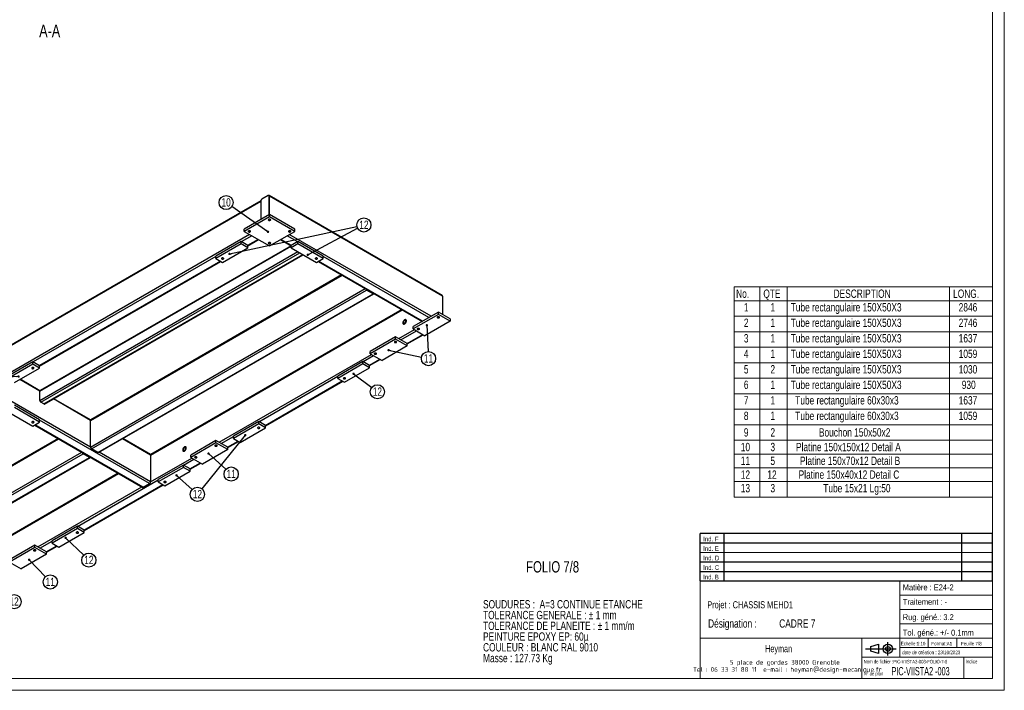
# Model space of a CAD drawing. Header units: millimetres. Extents: x 0 to 841, y 0 to 594.
# Tile 4 of 8: x 427 to 841, y 0 to 282. Entities that reach past the tile are written whole.
import ezdxf

# ---------------------------------------------------------------- set-up
doc = ezdxf.new("R2010")
doc.units = ezdxf.units.MM
doc.layers.add('NOTES', color=6, linetype='Continuous')
doc.layers.add('TRAIT-FORT', color=4, linetype='Continuous', lineweight=25)
doc.styles.add('SLDTEXTSTYLE0', font='TXT', dxfattribs={"width": 0.75})
doc.styles.add('SLDTEXTSTYLE1', font='TXT', dxfattribs={"width": 0.632449})
doc.styles.add('SLDTEXTSTYLE2', font='TXT', dxfattribs={"width": 0.707278})
doc.styles.add('SLDTEXTSTYLE3', font='TXT', dxfattribs={"width": 0.7})
doc.styles.add('SLDTEXTSTYLE4', font='ISOCP3', dxfattribs={"width": 0.96})
doc.styles.add('SLDTEXTSTYLE5', font='TXT', dxfattribs={"width": 0.605})
doc.dimstyles.new('SLDDIMSTYLE2', dxfattribs={"dimtxt": 0.18, "dimasz": 1, "dimexe": 0, "dimexo": 0.0625, "dimgap": 0, "dimtad": 0, "dimtih": 1, "dimtoh": 1, "dimdec": 0, "dimrnd": 1e-09, "dimzin": 0, "dimdsep": 46, "dimtxsty": 'Standard', "dimblk1": 'DOT', "dimblk2": 'DOT', "dimsah": 1, "dimcen": 0.09, "dimadec": 0, "dimazin": 0, "dimtfac": 1, "dimtdec": 0, "dimtofl": 0, "dimtmove": 0, "dimatfit": 3, "dimldrblk": 'DOT', "dimfxl": 1, "dimfrac": 2, "dimtolj": 1, "dimtzin": 0, "dimarcsym": 0})

# ---------------------------------------------------------------- blocks, each defined once
blk = doc.blocks.new('TAB MODIFS')
for p, q in [((123, 20), (0, 20)), ((0, 0), (0, 20)), ((10, 20), (10, 0)), ((110, 20), (110, 0)), ((123, 0), (123, 20)), ((0, 16), (123, 16)), ((0, 8), (123, 8)), ((0, 4), (123, 4)), ((0, 0), (123, 0))]:
    blk.add_line(p, q)
at = {"color": 7, "linetype": 'Continuous', "lineweight": 18}
blk.add_line((0, 12), (123, 12), dxfattribs=at)
at = {"color": 7}
for tag in ['AUTOATTR0', 'AUTOATTR1', 'AUTOATTR2', 'AUTOATTR3', 'AUTOATTR4', 'AUTOATTR5', 'AUTOATTR6', 'AUTOATTR7', 'AUTOATTR8', 'AUTOATTR9']:
    blk.add_attdef(tag, (0, 0), '', height=1, dxfattribs=at)
at = {"layer": 'NOTES', "color": 211, "char_height": 2, "attachment_point": 1, "style": 'SLDTEXTSTYLE0'}
for s, insert in [('Ind. F', (1.36, 18.66)), ('Ind. E', (1.36, 14.66)), ('Ind. D', (1.36, 10.66)), ('Ind. C', (1.36, 6.66)), ('Ind. B', (1.36, 2.66))]:
    blk.add_mtext(s, dxfattribs=dict(at, insert=insert))
blk = doc.blocks.new('Bloc2')
for p, q in [((2.32, 3.8), (5.55, 4.8)), ((5.55, 4.8), (5.55, 0.8)), ((9.48, 0), (9.48, 5.6)), ((0, 2.8), (12.98, 2.8)), ((2.32, 1.8), (2.32, 3.8)), ((5.55, 0.8), (2.32, 1.8))]:
    blk.add_line(p, q)
for radius in [2, 1]:
    blk.add_circle((9.48, 2.8), radius)
blk = doc.blocks.new('SW_NOTE_0')
at = {"layer": 'NOTES', "color": 0, "char_height": 3.5, "attachment_point": 1, "style": 'SLDTEXTSTYLE0'}
for s, insert in [('SOUDURES :  A=3 CONTINUE ETANCHE', (0, 4.51)), ('TOLERANCE GENERALE : ± 1 mm', (0, -0.01)), ('TOLERANCE DE PLANEITE : ± 1 mm/m', (0, -4.54)), ('PEINTURE EPOXY EP: 60µ', (0, -9.07)), ('COULEUR : BLANC RAL 9010', (0, -13.59)), ('Masse : 127.73 Kg', (0, -18.12))]:
    blk.add_mtext(s, dxfattribs=dict(at, insert=insert))
blk = doc.blocks.new('SW_NOTE_2')
at = {"layer": 'NOTES', "color": 0, "char_height": 3.5, "attachment_point": 1, "style": 'SLDTEXTSTYLE0'}
for s, insert in [('Désignation :', (0, 4.51)), ('CADRE 7', (29.93, 4.51))]:
    blk.add_mtext(s, dxfattribs=dict(at, insert=insert))
blk = doc.blocks.new('SW_NOTE_3')
at = {"layer": 'NOTES', "color": 0, "char_height": 2, "attachment_point": 2, "style": 'SLDTEXTSTYLE4'}
for s, insert in [('5 place de gordes 38000 Grenoble', (20.84, 2.58)), ('Tel : 06 33 31 88 11  e-mail : heyman@design-mecanique.fr', (21.9, -0.42))]:
    blk.add_mtext(s, dxfattribs=dict(at, insert=insert))
blk = doc.blocks.new('SW_TABLEANNOTATION_0')
at = {"color": 0, "linetype": 'Continuous', "lineweight": 18}
for p, q in [((0, 0), (0, -88.43)), ((108.68, 0), (0, 0)), ((10.8, 0), (10.8, -5.79)), ((22.36, 0), (22.36, -5.79)), ((90.65, 0), (90.65, -5.79)), ((108.68, -88.43), (108.68, 0)), ((0, -5.79), (108.68, -5.79)), ((10.8, -5.79), (10.8, -88.43)), ((22.36, -5.79), (22.36, -88.43)), ((90.65, -5.79), (90.65, -88.43)), ((0, -12.32), (108.68, -12.32)), ((0, -18.85), (108.68, -18.85)), ((0, -25.37), (108.68, -25.37)), ((0, -31.9), (108.68, -31.9)), ((0, -38.42), (108.68, -38.42)), ((0, -44.95), (108.68, -44.95)), ((0, -51.47), (108.68, -51.47)), ((0, -58), (108.68, -58)), ((0, -64.53), (108.68, -64.53)), ((0, -70.32), (108.68, -70.32)), ((0, -76.11), (108.68, -76.11)), ((0, -81.91), (108.68, -81.91)), ((0, -88.43), (108.68, -88.43))]:
    blk.add_line(p, q, dxfattribs=at)
at = {"color": 0, "linetype": 'Continuous', "lineweight": 18, "char_height": 3.5, "attachment_point": 1, "style": 'SLDTEXTSTYLE0'}
for s, insert in [('No.', (0.85, -1.09)), ('QTE', (12.3, -1.09)), ('DESCRIPTION', (41.86, -1.09)), ('LONG.', (92.15, -1.09)), ('1', (4.11, -6.81)), ('1', (15.29, -6.81)), ('Tube rectangulaire 150X50X3', (23.82, -6.81)), ('2846', (94.49, -6.81)), ('2', (4.11, -13.33)), ('1', (15.29, -13.33)), ('Tube rectangulaire 150X50X3', (23.82, -13.33)), ('2746', (94.49, -13.33)), ('3', (4.11, -19.86)), ('1', (15.29, -19.86)), ('Tube rectangulaire 150X50X3', (23.82, -19.86)), ('1637', (94.49, -19.86)), ('4', (4.11, -26.38)), ('1', (15.29, -26.38)), ('Tube rectangulaire 150X50X3', (23.82, -26.38)), ('1059', (94.49, -26.38)), ('5', (4.11, -32.91)), ('2', (15.29, -32.91)), ('Tube rectangulaire 150X50X3', (23.82, -32.91)), ('1030', (94.49, -32.91)), ('6', (4.11, -39.44)), ('1', (15.29, -39.44)), ('Tube rectangulaire 150X50X3', (23.82, -39.44)), ('930', (95.79, -39.44)), ('7', (4.11, -45.96)), ('1', (15.29, -45.96)), ('Tube rectangulaire 60x30x3', (25.71, -45.96)), ('1637', (94.49, -45.96)), ('8', (4.11, -52.49)), ('1', (15.29, -52.49)), ('Tube rectangulaire 60x30x3', (25.71, -52.49)), ('1059', (94.49, -52.49)), ('9', (4.11, -59.45)), ('2', (15.29, -59.45)), ('Bouchon 150x50x2', (35.69, -59.45)), ('10', (2.81, -65.61)), ('3', (15.29, -65.61)), ('Platine 150x150x12 Detail A', (26.05, -65.61)), ('11', (2.81, -71.4)), ('5', (15.29, -71.4)), ('Platine 150x70x12 Detail B', (27.73, -71.4)), ('12', (2.81, -77.2)), ('12', (13.99, -77.2)), ('Platine 150x40x12 Detail C', (27.17, -77.2)), ('Tube 15x21 Lg:50', (37.52, -82.92)), ('13', (2.81, -82.92)), ('3', (15.29, -82.92))]:
    blk.add_mtext(s, dxfattribs=dict(at, insert=insert))
blk = doc.blocks.new('SW_NOTE_16')
at = {"layer": 'NOTES', "color": 0}
blk.add_circle((2.92, -0.62), 2.98, dxfattribs=at)
at = {"layer": 'NOTES', "color": 0, "insert": (2.93, 1.2), "char_height": 3.5, "attachment_point": 2, "style": 'SLDTEXTSTYLE0'}
blk.add_mtext('11', dxfattribs=at)
blk = doc.blocks.new('_Dot')
at = {"color": 0, "linetype": 'ByBlock', "lineweight": -2}
blk.add_line((-0.5, 0), (-1, 0), dxfattribs=at)
at = {"color": 0, "linetype": 'ByBlock', "const_width": 0.5}
blk.add_lwpolyline([(-0.25, 0, 1), (0.25, 0, 1)], format="xyb", close=True, dxfattribs=at)
blk = doc.blocks.new('SW_NOTE_17')
at = {"layer": 'NOTES', "color": 0}
blk.add_circle((2.38, -1.8), 2.98, dxfattribs=at)
at = {"layer": 'NOTES', "color": 0, "insert": (2.39, 0.02), "char_height": 3.5, "attachment_point": 2, "style": 'SLDTEXTSTYLE0'}
blk.add_mtext('12', dxfattribs=at)
blk = doc.blocks.new('SW_NOTE_18')
at = {"layer": 'NOTES', "color": 0}
blk.add_circle((2.21, -2), 2.98, dxfattribs=at)
at = {"layer": 'NOTES', "color": 0, "insert": (2.22, -0.18), "char_height": 3.5, "attachment_point": 2, "style": 'SLDTEXTSTYLE0'}
blk.add_mtext('11', dxfattribs=at)
blk = doc.blocks.new('SW_NOTE_19')
at = {"layer": 'NOTES', "color": 0}
blk.add_circle((2.2, -2.01), 2.98, dxfattribs=at)
at = {"layer": 'NOTES', "color": 0, "insert": (2.21, -0.19), "char_height": 3.5, "attachment_point": 2, "style": 'SLDTEXTSTYLE0'}
blk.add_mtext('12', dxfattribs=at)
blk = doc.blocks.new('SW_NOTE_20')
at = {"layer": 'NOTES', "color": 0}
blk.add_circle((2.05, -2.16), 2.98, dxfattribs=at)
at = {"layer": 'NOTES', "color": 0, "insert": (2.06, -0.34), "char_height": 3.5, "attachment_point": 2, "style": 'SLDTEXTSTYLE0'}
blk.add_mtext('11', dxfattribs=at)
blk = doc.blocks.new('SW_NOTE_21')
at = {"layer": 'NOTES', "color": 0}
blk.add_circle((2.15, -2.06), 2.98, dxfattribs=at)
at = {"layer": 'NOTES', "color": 0, "insert": (2.16, -0.24), "char_height": 3.5, "attachment_point": 2, "style": 'SLDTEXTSTYLE0'}
blk.add_mtext('12', dxfattribs=at)
blk = doc.blocks.new('SW_NOTE_23')
at = {"layer": 'NOTES', "color": 0}
blk.add_circle((2.07, -2.15), 2.98, dxfattribs=at)
at = {"layer": 'NOTES', "color": 0, "insert": (2.08, -0.33), "char_height": 3.5, "attachment_point": 2, "style": 'SLDTEXTSTYLE0'}
blk.add_mtext('12', dxfattribs=at)
blk = doc.blocks.new('SW_NOTE_28')
at = {"layer": 'NOTES', "color": 0}
blk.add_circle((-2.44, 1.71), 2.98, dxfattribs=at)
at = {"layer": 'NOTES', "color": 0, "insert": (-2.43, 3.53), "char_height": 3.5, "attachment_point": 2, "style": 'SLDTEXTSTYLE0'}
blk.add_mtext('10', dxfattribs=at)
blk = doc.blocks.new('SW_NOTE_29')
at = {"layer": 'NOTES', "color": 0}
blk.add_circle((2.63, 1.4), 2.98, dxfattribs=at)
at = {"layer": 'NOTES', "color": 0, "insert": (2.64, 3.22), "char_height": 3.5, "attachment_point": 2, "style": 'SLDTEXTSTYLE0'}
blk.add_mtext('12', dxfattribs=at)

msp = doc.modelspace()

# ---------------------------------------------------------------- linework, layer by layer
at = {"lineweight": 18}
for p, q in [((841, 594), (841, 0)), ((836, 589), (836, 5)), ((713, 46), (713, 5)), ((836, 46), (713, 46)), ((797, 46), (797, 14)), ((836, 46), (836, 5)), ((797, 40), (836, 40)), ((797, 34), (836, 34)), ((797, 28), (836, 28)), ((713, 22), (836, 22)), ((781, 22), (781, 5)), ((809, 22), (809, 18)), ((821, 22), (821, 18)), ((797, 18), (836, 18)), ((781, 14), (836, 14)), ((824, 14), (824, 5)), ((836, 5), (5, 5)), ((713, 5), (836, 5)), ((841, 0), (0, 0))]:
    msp.add_line(p, q, dxfattribs=at)
at = {"lineweight": 18, "flags": 128}
for points in [[(532.2, 197.75), (532.04, 197.69), (531.85, 197.66), (531.65, 197.69), (531.49, 197.75), (531.38, 197.84), (531.35, 197.95), (531.38, 198.06), (531.49, 198.16), (531.65, 198.22), (531.85, 198.24), (532.04, 198.22), (532.2, 198.16), (532.31, 198.06), (532.35, 197.95), (532.31, 197.84), (532.2, 197.75)], [(523.71, 192.85), (523.55, 192.79), (523.36, 192.76), (523.17, 192.79), (523.01, 192.85), (522.9, 192.94), (522.86, 193.05), (522.9, 193.16), (523.01, 193.26), (523.17, 193.32), (523.36, 193.34), (523.55, 193.32), (523.71, 193.26), (523.82, 193.16), (523.86, 193.05), (523.82, 192.94), (523.71, 192.85)], [(540.68, 192.85), (540.52, 192.79), (540.33, 192.76), (540.14, 192.79), (539.98, 192.85), (539.87, 192.94), (539.83, 193.05), (539.87, 193.16), (539.98, 193.26), (540.14, 193.32), (540.33, 193.34), (540.52, 193.32), (540.68, 193.26), (540.79, 193.16), (540.83, 193.05), (540.79, 192.94), (540.68, 192.85)], [(532.2, 187.95), (532.04, 187.89), (531.85, 187.87), (531.65, 187.89), (531.49, 187.95), (531.38, 188.04), (531.35, 188.15), (531.38, 188.27), (531.49, 188.36), (531.65, 188.42), (531.85, 188.44), (532.04, 188.42), (532.2, 188.36), (532.31, 188.27), (532.35, 188.15), (532.31, 188.04), (532.2, 187.95)], [(512.47, 181.46), (512.31, 181.4), (512.12, 181.38), (511.93, 181.4), (511.76, 181.46), (511.66, 181.55), (511.62, 181.66), (511.66, 181.77), (511.76, 181.87), (511.93, 181.93), (512.12, 181.95), (512.31, 181.93), (512.47, 181.87), (512.58, 181.77), (512.62, 181.66), (512.58, 181.55), (512.47, 181.46)], [(551.93, 181.46), (551.77, 181.4), (551.57, 181.38), (551.38, 181.4), (551.22, 181.46), (551.11, 181.55), (551.07, 181.66), (551.11, 181.77), (551.22, 181.87), (551.38, 181.93), (551.57, 181.95), (551.77, 181.93), (551.93, 181.87), (552.04, 181.77), (552.07, 181.66), (552.04, 181.55), (551.93, 181.46)], [(603.26, 156.72), (603.1, 156.66), (602.91, 156.64), (602.72, 156.66), (602.56, 156.72), (602.45, 156.82), (602.41, 156.93), (602.45, 157.04), (602.56, 157.13), (602.72, 157.19), (602.91, 157.22), (603.1, 157.19), (603.26, 157.13), (603.37, 157.04), (603.41, 156.93), (603.37, 156.82), (603.26, 156.72)], [(594.78, 151.82), (594.62, 151.76), (594.42, 151.74), (594.23, 151.76), (594.07, 151.82), (593.96, 151.92), (593.92, 152.03), (593.96, 152.14), (594.07, 152.23), (594.23, 152.3), (594.42, 152.32), (594.62, 152.3), (594.78, 152.23), (594.89, 152.14), (594.92, 152.03), (594.89, 151.92), (594.78, 151.82)], [(585.23, 146.31), (585.07, 146.25), (584.88, 146.23), (584.69, 146.25), (584.53, 146.31), (584.42, 146.41), (584.38, 146.52), (584.42, 146.63), (584.53, 146.72), (584.69, 146.78), (584.88, 146.81), (585.07, 146.78), (585.23, 146.72), (585.34, 146.63), (585.38, 146.52), (585.34, 146.41), (585.23, 146.31)], [(576.75, 141.42), (576.59, 141.35), (576.39, 141.33), (576.2, 141.35), (576.04, 141.42), (575.93, 141.51), (575.89, 141.62), (575.93, 141.73), (576.04, 141.82), (576.2, 141.89), (576.39, 141.91), (576.59, 141.89), (576.75, 141.82), (576.86, 141.73), (576.89, 141.62), (576.86, 141.51), (576.75, 141.42)], [(432.64, 135.37), (432.48, 135.31), (432.29, 135.29), (432.09, 135.31), (431.93, 135.37), (431.82, 135.47), (431.79, 135.58), (431.82, 135.69), (431.93, 135.78), (432.09, 135.84), (432.29, 135.87), (432.48, 135.84), (432.64, 135.78), (432.75, 135.69), (432.79, 135.58), (432.75, 135.47), (432.64, 135.37)], [(563.74, 131.05), (563.57, 130.98), (563.38, 130.96), (563.19, 130.98), (563.03, 131.05), (562.92, 131.14), (562.88, 131.25), (562.92, 131.36), (563.03, 131.46), (563.19, 131.52), (563.38, 131.54), (563.57, 131.52), (563.74, 131.46), (563.84, 131.36), (563.88, 131.25), (563.84, 131.14), (563.74, 131.05)], [(432.64, 112.6), (432.48, 112.53), (432.29, 112.51), (432.09, 112.53), (431.93, 112.6), (431.82, 112.69), (431.79, 112.8), (431.82, 112.91), (431.93, 113), (432.09, 113.07), (432.29, 113.09), (432.48, 113.07), (432.64, 113), (432.75, 112.91), (432.79, 112.8), (432.75, 112.69), (432.64, 112.6)], [(527.66, 110.22), (527.5, 110.16), (527.31, 110.14), (527.11, 110.16), (526.95, 110.22), (526.84, 110.31), (526.81, 110.42), (526.84, 110.53), (526.95, 110.63), (527.11, 110.69), (527.31, 110.71), (527.5, 110.69), (527.66, 110.63), (527.77, 110.53), (527.81, 110.42), (527.77, 110.31), (527.66, 110.22)], [(509.7, 102.71), (509.54, 102.65), (509.34, 102.62), (509.15, 102.65), (508.99, 102.71), (508.88, 102.8), (508.84, 102.91), (508.88, 103.02), (508.99, 103.12), (509.15, 103.18), (509.34, 103.2), (509.54, 103.18), (509.7, 103.12), (509.81, 103.02), (509.84, 102.91), (509.81, 102.8), (509.7, 102.71)], [(501.21, 97.81), (501.05, 97.75), (500.86, 97.73), (500.67, 97.75), (500.51, 97.81), (500.4, 97.9), (500.36, 98.01), (500.4, 98.13), (500.51, 98.22), (500.67, 98.28), (500.86, 98.3), (501.05, 98.28), (501.21, 98.22), (501.32, 98.13), (501.36, 98.01), (501.32, 97.9), (501.21, 97.81)], [(488.2, 87.44), (488.04, 87.38), (487.85, 87.36), (487.66, 87.38), (487.5, 87.44), (487.39, 87.54), (487.35, 87.65), (487.39, 87.76), (487.5, 87.85), (487.66, 87.91), (487.85, 87.94), (488.04, 87.91), (488.2, 87.85), (488.31, 87.76), (488.35, 87.65), (488.31, 87.54), (488.2, 87.44)], [(451.38, 66.18), (451.22, 66.12), (451.02, 66.1), (450.83, 66.12), (450.67, 66.18), (450.56, 66.28), (450.52, 66.39), (450.56, 66.5), (450.67, 66.59), (450.83, 66.65), (451.02, 66.68), (451.22, 66.65), (451.38, 66.59), (451.49, 66.5), (451.52, 66.39), (451.49, 66.28), (451.38, 66.18)], [(433.42, 58.67), (433.25, 58.61), (433.06, 58.59), (432.87, 58.61), (432.71, 58.67), (432.6, 58.77), (432.56, 58.88), (432.6, 58.99), (432.71, 59.08), (432.87, 59.14), (433.06, 59.17), (433.25, 59.14), (433.42, 59.08), (433.53, 58.99), (433.56, 58.88), (433.53, 58.77), (433.42, 58.67)]]:
    msp.add_lwpolyline(points, dxfattribs=at)
at = {"layer": 'TRAIT-FORT', "lineweight": 25}
for p, q in [((531.28, 208.16), (528.59, 206.61)), ((531.72, 208.11), (531.58, 208.19)), ((531.7, 200.07), (531.7, 207.91)), ((531.7, 207.91), (531.85, 207.83)), ((604.43, 166.13), (531.72, 208.11)), ((531.85, 200.16), (531.85, 207.83)), ((604.68, 165.79), (531.85, 207.83)), ((528.17, 205.71), (334.14, 93.7)), ((528.17, 205.91), (334.26, 93.97)), ((528.17, 205.87), (528.17, 198.03)), ((531.85, 200.16), (521.24, 194.03)), ((531.85, 199.18), (521.24, 193.05)), ((531.85, 199.18), (531.85, 200.16)), ((542.45, 194.03), (531.85, 200.16)), ((542.45, 193.05), (531.85, 199.18)), ((523.5, 191.75), (415.67, 129.5)), ((524.35, 191.26), (519.97, 188.73)), ((521.24, 193.05), (521.24, 194.03)), ((521.24, 193.05), (531.85, 186.93)), ((531.85, 186.93), (542.45, 193.05)), ((543.73, 188.73), (539.34, 191.26)), ((599.8, 157.34), (540.19, 191.75)), ((542.45, 193.05), (542.45, 194.03)), ((435.26, 125.87), (540.97, 186.89)), ((540.9, 187.05), (435.38, 126.14)), ((519.9, 188.77), (509.29, 182.64)), ((519.9, 187.79), (509.29, 181.66)), ((519.9, 187.79), (519.9, 188.77)), ((522.72, 187.13), (519.9, 188.77)), ((522.72, 186.15), (519.9, 187.79)), ((527.04, 189.71), (522.65, 187.18)), ((522.72, 187.01), (527.21, 189.6)), ((522.72, 186.15), (522.72, 187.13)), ((536.48, 189.6), (540.97, 187.01)), ((541.04, 187.18), (536.65, 189.71)), ((543.8, 188.77), (540.97, 187.13)), ((543.8, 187.79), (540.97, 186.15)), ((540.97, 186.15), (540.97, 187.13)), ((543.8, 187.79), (543.8, 188.77)), ((554.4, 182.64), (543.8, 188.77)), ((554.4, 181.66), (543.8, 187.79)), ((509.29, 182.56), (432.36, 138.15)), ((435.26, 121.95), (543.72, 184.56)), ((435.68, 121.21), (544.57, 184.07)), ((436.95, 120.48), (545.85, 183.34)), ((437.25, 120.45), (546.02, 183.24)), ((509.29, 181.66), (509.29, 182.64)), ((512.12, 180.03), (522.72, 186.15)), ((540.97, 186.15), (551.57, 180.03)), ((554.4, 181.66), (554.4, 182.64)), ((598.95, 156.85), (554.4, 182.56)), ((511.2, 180.56), (435.04, 136.6)), ((435.11, 136.44), (511.37, 180.46)), ((509.29, 181.66), (512.12, 180.03)), ((551.57, 180.03), (554.4, 181.66)), ((552.32, 180.46), (596.09, 155.19)), ((596.26, 155.29), (552.49, 180.56)), ((456.54, 113.58), (562.36, 174.67)), ((562.18, 174.77), (456.66, 113.85)), ((456.54, 102.31), (572.12, 169.03)), ((456.96, 101.58), (572.72, 168.4)), ((459.65, 100.02), (575.4, 166.85)), ((459.95, 99.99), (575.7, 166.82)), ((572.72, 168.64), (575.4, 167.09)), ((575.4, 166.85), (572.72, 168.4)), ((575.4, 167.09), (575.44, 167.11)), ((604.68, 165.79), (604.68, 158.11)), ((587.5, 160.15), (481.82, 99.15)), ((481.85, 98.96), (587.67, 160.05)), ((602.91, 159.13), (592.3, 153.01)), ((602.91, 158.15), (592.3, 152.03)), ((602.91, 158.15), (602.91, 159.13)), ((607.86, 156.27), (602.91, 159.13)), ((607.86, 155.29), (602.91, 158.15)), ((607.86, 155.29), (597.25, 149.17)), ((607.86, 156.27), (607.86, 155.29)), ((586.22, 147.95), (592.8, 151.74)), ((587.07, 147.46), (593.65, 151.25)), ((589.76, 145.91), (596.33, 149.7)), ((589.83, 145.74), (596.51, 149.6)), ((592.3, 152.03), (592.3, 153.01)), ((592.3, 152.03), (597.25, 149.17)), ((584.88, 148.72), (574.27, 142.6)), ((584.88, 147.74), (574.27, 141.62)), ((584.88, 147.74), (584.88, 148.72)), ((589.83, 145.87), (584.88, 148.72)), ((589.83, 144.89), (584.88, 147.74)), ((589.83, 144.89), (589.83, 145.87)), ((510.69, 104.34), (574.77, 141.33)), ((574.27, 141.62), (574.27, 142.6)), ((574.27, 141.62), (579.22, 138.76)), ((589.83, 144.89), (579.22, 138.76)), ((432.29, 138.19), (421.68, 132.07)), ((432.29, 137.21), (421.68, 131.09)), ((432.29, 137.21), (432.29, 138.19)), ((435.11, 136.56), (432.29, 138.19)), ((435.11, 135.58), (432.29, 137.21)), ((571.16, 138.35), (560.55, 132.23)), ((571.16, 137.37), (560.55, 131.25)), ((571.16, 137.37), (571.16, 138.35)), ((573.99, 136.72), (571.16, 138.35)), ((573.99, 135.74), (571.16, 137.37)), ((571.23, 138.31), (575.62, 140.84)), ((573.92, 136.76), (578.3, 139.29)), ((573.99, 136.6), (578.48, 139.19)), ((573.99, 135.74), (573.99, 136.72)), ((424.51, 129.46), (435.11, 135.58)), ((435.11, 135.58), (435.11, 136.56)), ((563.38, 129.62), (573.99, 135.74)), ((435.26, 125.87), (426.77, 130.76)), ((435.29, 126.05), (426.95, 130.86)), ((527.38, 113), (560.55, 132.15)), ((530.06, 111.44), (562.46, 130.15)), ((530.13, 111.28), (562.64, 130.05)), ((560.55, 131.25), (560.55, 132.23)), ((560.55, 131.25), (563.38, 129.62)), ((435.26, 121.95), (435.26, 125.87)), ((456.54, 102.31), (420.9, 122.88)), ((436.95, 120.48), (435.68, 121.21)), ((456.54, 113.58), (440.95, 122.58)), ((456.58, 113.76), (441.12, 122.68)), ((421.68, 117.29), (432.29, 111.17)), ((435.11, 113.78), (424.51, 119.9)), ((435.11, 112.8), (424.51, 118.92)), ((432.29, 111.17), (435.11, 112.8)), ((435.11, 112.8), (435.11, 113.78)), ((481.43, 86.96), (435.11, 113.7)), ((456.54, 102.31), (456.54, 113.58)), ((527.31, 113.04), (516.7, 106.91)), ((527.31, 112.06), (516.7, 105.93)), ((527.31, 112.06), (527.31, 113.04)), ((530.13, 111.4), (527.31, 113.04)), ((530.13, 110.42), (527.31, 112.06)), ((433.03, 111.6), (478.44, 85.38)), ((478.74, 85.41), (433.2, 111.7)), ((519.53, 104.3), (530.13, 110.42)), ((530.13, 110.42), (530.13, 111.4)), ((378.12, 68.31), (443.07, 105.8)), ((442.89, 105.9), (378.25, 68.58)), ((481.85, 98.96), (470.01, 105.8)), ((481.73, 99.24), (470.19, 105.9)), ((509.34, 105.12), (498.74, 98.99)), ((509.34, 104.14), (498.74, 98.01)), ((509.34, 104.14), (509.34, 105.12)), ((514.29, 102.26), (509.34, 105.12)), ((514.29, 101.28), (509.34, 104.14)), ((511.54, 103.85), (516.7, 106.83)), ((514.22, 102.3), (518.61, 104.83)), ((514.29, 102.14), (518.78, 104.73)), ((516.7, 105.93), (516.7, 106.91)), ((516.7, 105.93), (519.53, 104.3)), ((378.12, 57.04), (452.83, 100.17)), ((378.55, 56.31), (453.43, 99.53)), ((453.43, 99.78), (456.11, 98.23)), ((456.11, 97.98), (453.43, 99.53)), ((459.65, 100.02), (456.96, 101.58)), ((481.85, 87.7), (460.25, 100.17)), ((514.29, 101.28), (503.69, 95.16)), ((514.29, 101.28), (514.29, 102.26)), ((381.23, 54.75), (456.11, 97.98)), ((381.53, 54.72), (456.41, 97.95)), ((456.11, 98.23), (456.15, 98.25)), ((481.85, 98.96), (481.85, 87.7)), ((481.85, 87.7), (499.23, 97.73)), ((495.7, 94.71), (500.08, 97.24)), ((498.38, 93.16), (502.77, 95.69)), ((498.46, 93), (502.94, 95.59)), ((498.74, 98.01), (498.74, 98.99)), ((498.74, 98.01), (503.69, 95.16)), ((468.21, 91.29), (403.44, 53.9)), ((403.44, 53.69), (468.38, 91.19)), ((495.63, 94.75), (485.02, 88.63)), ((495.63, 93.77), (485.02, 87.65)), ((487.85, 86.01), (498.46, 92.14)), ((495.63, 93.77), (495.63, 94.75)), ((498.46, 93.12), (495.63, 94.75)), ((498.46, 92.14), (495.63, 93.77)), ((498.46, 92.14), (498.46, 93.12)), ((451.09, 68.96), (485.02, 88.54)), ((485.02, 87.65), (485.02, 88.63)), ((485.02, 87.65), (487.85, 86.01)), ((434.41, 60.31), (478.14, 85.55)), ((453.78, 67.41), (486.93, 86.54)), ((453.85, 67.25), (487.11, 86.44)), ((478.74, 85.41), (481.43, 86.96)), ((451.02, 69), (440.42, 62.88)), ((451.02, 68.02), (440.42, 61.9)), ((443.25, 60.26), (453.85, 66.39)), ((451.02, 68.02), (451.02, 69)), ((453.85, 67.37), (451.02, 69)), ((453.85, 66.39), (451.02, 68.02)), ((453.85, 66.39), (453.85, 67.37)), ((435.26, 59.82), (440.42, 62.8)), ((440.42, 61.9), (440.42, 62.88)), ((433.06, 61.08), (422.46, 54.96)), ((433.06, 60.1), (422.46, 53.98)), ((433.06, 60.1), (433.06, 61.08)), ((438.01, 58.22), (433.06, 61.08)), ((438.01, 57.24), (433.06, 60.1)), ((437.94, 58.26), (442.33, 60.8)), ((438.01, 58.1), (442.5, 60.69)), ((438.01, 57.24), (438.01, 58.22)), ((440.42, 61.9), (443.25, 60.26)), ((422.46, 53.98), (427.41, 51.12)), ((438.01, 57.24), (427.41, 51.12))]:
    msp.add_line(p, q, dxfattribs=at)
at = {"layer": 'TRAIT-FORT', "lineweight": 25, "flags": 128}
for points in [[(531.53, 197.77), (531.63, 197.72), (531.75, 197.7), (531.88, 197.69), (532, 197.71), (532.12, 197.74), (532.21, 197.8), (532.27, 197.86), (532.29, 197.93), (532.29, 198.01), (532.24, 198.08), (532.16, 198.14), (532.06, 198.18), (531.94, 198.21), (531.81, 198.21), (531.69, 198.2), (531.58, 198.16), (531.49, 198.11), (531.42, 198.04), (531.4, 197.97), (531.41, 197.9), (531.45, 197.83), (531.53, 197.77)], [(523.04, 192.87), (523.15, 192.83), (523.27, 192.8), (523.39, 192.79), (523.52, 192.81), (523.63, 192.85), (523.72, 192.9), (523.78, 192.96), (523.81, 193.03), (523.8, 193.11), (523.76, 193.18), (523.68, 193.24), (523.58, 193.28), (523.46, 193.31), (523.33, 193.31), (523.2, 193.3), (523.09, 193.26), (523, 193.21), (522.94, 193.14), (522.91, 193.07), (522.92, 193), (522.97, 192.93), (523.04, 192.87)], [(540.01, 192.87), (540.12, 192.83), (540.24, 192.8), (540.36, 192.79), (540.49, 192.81), (540.6, 192.85), (540.69, 192.9), (540.75, 192.96), (540.78, 193.03), (540.77, 193.11), (540.73, 193.18), (540.65, 193.24), (540.55, 193.28), (540.43, 193.31), (540.3, 193.31), (540.17, 193.3), (540.06, 193.26), (539.97, 193.21), (539.91, 193.14), (539.88, 193.07), (539.89, 193), (539.94, 192.93), (540.01, 192.87)], [(531.53, 187.97), (531.63, 187.93), (531.75, 187.9), (531.88, 187.9), (532, 187.91), (532.12, 187.95), (532.21, 188), (532.27, 188.06), (532.29, 188.14), (532.29, 188.21), (532.24, 188.28), (532.16, 188.34), (532.06, 188.38), (531.94, 188.41), (531.81, 188.41), (531.69, 188.4), (531.58, 188.36), (531.49, 188.31), (531.42, 188.25), (531.4, 188.17), (531.41, 188.1), (531.45, 188.03), (531.53, 187.97)], [(512.44, 181.48), (512.51, 181.54), (512.56, 181.61), (512.57, 181.68), (512.54, 181.76), (512.48, 181.82), (512.39, 181.87), (512.28, 181.91), (512.15, 181.92), (512.02, 181.92), (511.9, 181.89), (511.8, 181.85), (511.72, 181.79), (511.68, 181.72), (511.67, 181.65), (511.7, 181.57), (511.76, 181.51), (511.85, 181.46), (511.96, 181.42), (512.09, 181.41), (512.21, 181.41), (512.33, 181.44), (512.44, 181.48)], [(551.26, 181.48), (551.36, 181.44), (551.48, 181.41), (551.61, 181.41), (551.73, 181.42), (551.84, 181.46), (551.93, 181.51), (552, 181.57), (552.02, 181.65), (552.01, 181.72), (551.97, 181.79), (551.89, 181.85), (551.79, 181.89), (551.67, 181.92), (551.54, 181.92), (551.42, 181.91), (551.3, 181.87), (551.21, 181.82), (551.15, 181.76), (551.13, 181.68), (551.13, 181.61), (551.18, 181.54), (551.26, 181.48)], [(588.7, 154.15), (588.83, 154.25), (588.97, 154.37), (589.09, 154.51), (589.2, 154.67), (589.29, 154.84), (589.36, 155.01), (589.41, 155.19), (589.44, 155.36), (589.44, 155.52), (589.41, 155.66), (589.36, 155.78), (589.29, 155.87), (589.2, 155.93), (589.09, 155.96), (588.97, 155.96), (588.83, 155.93), (588.7, 155.87), (588.56, 155.77), (588.43, 155.65), (588.31, 155.51), (588.2, 155.35), (588.1, 155.18), (588.03, 155.01), (587.98, 154.83), (587.96, 154.66), (587.96, 154.5), (587.98, 154.36), (588.03, 154.24), (588.1, 154.15), (588.2, 154.09), (588.31, 154.06), (588.43, 154.06), (588.56, 154.09), (588.7, 154.15)], [(588.7, 154.15), (588.83, 154.25), (588.97, 154.37), (589.09, 154.51), (589.2, 154.67), (589.29, 154.84), (589.36, 155.01), (589.41, 155.19), (589.44, 155.36), (589.44, 155.52), (589.41, 155.66), (589.36, 155.78), (589.29, 155.87), (589.2, 155.93), (589.09, 155.96), (588.97, 155.96), (588.83, 155.93), (588.7, 155.87), (588.56, 155.77), (588.43, 155.65), (588.31, 155.51), (588.2, 155.35), (588.1, 155.18), (588.03, 155.01), (587.98, 154.83), (587.96, 154.66), (587.96, 154.5), (587.98, 154.36), (588.03, 154.24), (588.1, 154.15), (588.2, 154.09), (588.31, 154.06), (588.43, 154.06), (588.56, 154.09), (588.7, 154.15)], [(588.7, 154.4), (588.81, 154.48), (588.92, 154.58), (589.02, 154.71), (589.1, 154.85), (589.17, 154.99), (589.21, 155.14), (589.23, 155.28), (589.22, 155.41), (589.19, 155.52), (589.14, 155.61), (589.06, 155.67), (588.97, 155.69), (588.87, 155.69), (588.75, 155.65), (588.64, 155.59), (588.53, 155.49), (588.42, 155.38), (588.33, 155.24), (588.26, 155.1), (588.2, 154.95), (588.17, 154.81), (588.17, 154.67), (588.19, 154.55), (588.23, 154.45), (588.29, 154.38), (588.38, 154.34), (588.47, 154.33), (588.58, 154.35), (588.7, 154.4)], [(602.59, 156.74), (602.69, 156.7), (602.81, 156.67), (602.94, 156.67), (603.07, 156.68), (603.18, 156.72), (603.27, 156.77), (603.33, 156.84), (603.36, 156.91), (603.35, 156.98), (603.31, 157.05), (603.23, 157.11), (603.13, 157.16), (603.01, 157.18), (602.88, 157.19), (602.75, 157.17), (602.64, 157.14), (602.55, 157.08), (602.49, 157.02), (602.46, 156.95), (602.47, 156.87), (602.52, 156.8), (602.59, 156.74)], [(594.11, 151.85), (594.21, 151.8), (594.33, 151.78), (594.46, 151.77), (594.58, 151.79), (594.69, 151.82), (594.79, 151.87), (594.85, 151.94), (594.87, 152.01), (594.86, 152.08), (594.82, 152.15), (594.74, 152.21), (594.64, 152.26), (594.52, 152.28), (594.39, 152.29), (594.27, 152.27), (594.16, 152.24), (594.06, 152.18), (594, 152.12), (593.98, 152.05), (593.99, 151.97), (594.03, 151.9), (594.11, 151.85)], [(584.56, 146.33), (584.66, 146.29), (584.78, 146.26), (584.91, 146.26), (585.04, 146.27), (585.15, 146.31), (585.24, 146.36), (585.3, 146.43), (585.33, 146.5), (585.32, 146.57), (585.27, 146.64), (585.2, 146.7), (585.09, 146.75), (584.97, 146.77), (584.85, 146.78), (584.72, 146.76), (584.61, 146.73), (584.52, 146.67), (584.46, 146.61), (584.43, 146.54), (584.44, 146.46), (584.48, 146.39), (584.56, 146.33)], [(576.08, 141.44), (576.18, 141.39), (576.3, 141.37), (576.43, 141.36), (576.55, 141.38), (576.66, 141.41), (576.75, 141.46), (576.82, 141.53), (576.84, 141.6), (576.83, 141.67), (576.79, 141.74), (576.71, 141.8), (576.61, 141.85), (576.49, 141.87), (576.36, 141.88), (576.24, 141.86), (576.12, 141.83), (576.03, 141.78), (575.97, 141.71), (575.94, 141.64), (575.95, 141.56), (576, 141.5), (576.08, 141.44)], [(431.97, 135.39), (432.07, 135.35), (432.19, 135.32), (432.32, 135.32), (432.44, 135.33), (432.56, 135.37), (432.65, 135.42), (432.71, 135.49), (432.73, 135.56), (432.73, 135.63), (432.68, 135.7), (432.6, 135.76), (432.5, 135.81), (432.38, 135.83), (432.25, 135.84), (432.13, 135.82), (432.02, 135.79), (431.93, 135.73), (431.86, 135.67), (431.84, 135.6), (431.85, 135.52), (431.89, 135.45), (431.97, 135.39)], [(563.7, 131.07), (563.78, 131.13), (563.82, 131.2), (563.83, 131.27), (563.8, 131.34), (563.74, 131.41), (563.65, 131.46), (563.54, 131.49), (563.42, 131.51), (563.29, 131.51), (563.17, 131.48), (563.06, 131.44), (562.99, 131.38), (562.94, 131.31), (562.93, 131.23), (562.96, 131.16), (563.02, 131.1), (563.11, 131.04), (563.23, 131.01), (563.35, 130.99), (563.48, 131), (563.6, 131.02), (563.7, 131.07)], [(431.97, 112.62), (432.07, 112.57), (432.19, 112.55), (432.32, 112.54), (432.44, 112.56), (432.56, 112.59), (432.65, 112.64), (432.71, 112.71), (432.73, 112.78), (432.73, 112.86), (432.68, 112.93), (432.6, 112.98), (432.5, 113.03), (432.38, 113.05), (432.25, 113.06), (432.13, 113.04), (432.02, 113.01), (431.93, 112.96), (431.86, 112.89), (431.84, 112.82), (431.85, 112.75), (431.89, 112.68), (431.97, 112.62)], [(526.99, 110.24), (527.09, 110.2), (527.21, 110.17), (527.34, 110.17), (527.46, 110.18), (527.58, 110.22), (527.67, 110.27), (527.73, 110.33), (527.75, 110.41), (527.75, 110.48), (527.7, 110.55), (527.62, 110.61), (527.52, 110.65), (527.4, 110.68), (527.27, 110.68), (527.15, 110.67), (527.04, 110.63), (526.95, 110.58), (526.88, 110.52), (526.86, 110.44), (526.87, 110.37), (526.91, 110.3), (526.99, 110.24)], [(496.07, 100.68), (496.2, 100.77), (496.33, 100.89), (496.46, 101.03), (496.57, 101.19), (496.66, 101.36), (496.73, 101.54), (496.78, 101.71), (496.81, 101.88), (496.81, 102.04), (496.78, 102.18), (496.73, 102.3), (496.66, 102.39), (496.57, 102.46), (496.46, 102.49), (496.33, 102.49), (496.2, 102.46), (496.07, 102.39), (495.93, 102.3), (495.8, 102.18), (495.68, 102.04), (495.57, 101.88), (495.47, 101.71), (495.4, 101.53), (495.35, 101.36), (495.33, 101.19), (495.33, 101.03), (495.35, 100.89), (495.4, 100.77), (495.47, 100.68), (495.57, 100.61), (495.68, 100.58), (495.8, 100.58), (495.93, 100.61), (496.07, 100.68)], [(496.07, 100.68), (496.2, 100.77), (496.33, 100.89), (496.46, 101.03), (496.57, 101.19), (496.66, 101.36), (496.73, 101.54), (496.78, 101.71), (496.81, 101.88), (496.81, 102.04), (496.78, 102.18), (496.73, 102.3), (496.66, 102.39), (496.57, 102.46), (496.46, 102.49), (496.33, 102.49), (496.2, 102.46), (496.07, 102.39), (495.93, 102.3), (495.8, 102.18), (495.68, 102.04), (495.57, 101.88), (495.47, 101.71), (495.4, 101.53), (495.35, 101.36), (495.33, 101.19), (495.33, 101.03), (495.35, 100.89), (495.4, 100.77), (495.47, 100.68), (495.57, 100.61), (495.68, 100.58), (495.8, 100.58), (495.93, 100.61), (496.07, 100.68)], [(496.07, 100.92), (496.18, 101), (496.29, 101.11), (496.39, 101.23), (496.47, 101.37), (496.53, 101.52), (496.58, 101.67), (496.6, 101.81), (496.59, 101.94), (496.56, 102.05), (496.51, 102.13), (496.43, 102.19), (496.34, 102.22), (496.24, 102.21), (496.12, 102.18), (496.01, 102.11), (495.9, 102.02), (495.79, 101.9), (495.7, 101.77), (495.63, 101.63), (495.57, 101.48), (495.54, 101.33), (495.54, 101.2), (495.56, 101.08), (495.6, 100.98), (495.66, 100.91), (495.75, 100.86), (495.84, 100.85), (495.95, 100.87), (496.07, 100.92)], [(509.03, 102.73), (509.13, 102.69), (509.25, 102.66), (509.38, 102.65), (509.5, 102.67), (509.61, 102.71), (509.71, 102.76), (509.77, 102.82), (509.79, 102.89), (509.78, 102.97), (509.74, 103.04), (509.66, 103.1), (509.56, 103.14), (509.44, 103.17), (509.31, 103.17), (509.19, 103.16), (509.08, 103.12), (508.98, 103.07), (508.92, 103), (508.9, 102.93), (508.91, 102.86), (508.95, 102.79), (509.03, 102.73)], [(500.54, 97.83), (500.64, 97.79), (500.76, 97.76), (500.89, 97.76), (501.02, 97.77), (501.13, 97.81), (501.22, 97.86), (501.28, 97.92), (501.31, 98), (501.3, 98.07), (501.25, 98.14), (501.18, 98.2), (501.08, 98.24), (500.96, 98.27), (500.83, 98.27), (500.7, 98.26), (500.59, 98.22), (500.5, 98.17), (500.44, 98.11), (500.41, 98.03), (500.42, 97.96), (500.46, 97.89), (500.54, 97.83)], [(488.17, 87.46), (488.24, 87.52), (488.29, 87.59), (488.3, 87.66), (488.27, 87.74), (488.21, 87.8), (488.12, 87.85), (488.01, 87.89), (487.88, 87.91), (487.75, 87.9), (487.63, 87.87), (487.53, 87.83), (487.45, 87.77), (487.41, 87.7), (487.4, 87.63), (487.43, 87.56), (487.49, 87.49), (487.58, 87.44), (487.69, 87.4), (487.82, 87.39), (487.94, 87.39), (488.06, 87.42), (488.17, 87.46)], [(450.71, 66.2), (450.81, 66.16), (450.93, 66.13), (451.06, 66.13), (451.18, 66.14), (451.29, 66.18), (451.38, 66.23), (451.45, 66.3), (451.47, 66.37), (451.46, 66.44), (451.42, 66.51), (451.34, 66.57), (451.24, 66.62), (451.12, 66.64), (450.99, 66.65), (450.87, 66.63), (450.75, 66.6), (450.66, 66.54), (450.6, 66.48), (450.57, 66.41), (450.58, 66.33), (450.63, 66.26), (450.71, 66.2)], [(432.75, 58.69), (432.85, 58.65), (432.97, 58.62), (433.1, 58.62), (433.22, 58.63), (433.33, 58.67), (433.42, 58.72), (433.48, 58.79), (433.51, 58.86), (433.5, 58.93), (433.46, 59), (433.38, 59.06), (433.28, 59.1), (433.16, 59.13), (433.03, 59.14), (432.91, 59.12), (432.79, 59.08), (432.7, 59.03), (432.64, 58.97), (432.61, 58.9), (432.62, 58.82), (432.67, 58.75), (432.75, 58.69)]]:
    msp.add_lwpolyline(points, dxfattribs=at)
at = {"layer": 'TRAIT-FORT', "lineweight": 25}
for centre, radius, start, end in [((531.45, 207.96), 0.262, 350.786, 129.2033), ((531.56, 207.87), 0.288, 352.7442, 55.9436), ((529.09, 205.83), 0.922, 122.6055, 177.3945), ((573.22, 169.18), 0.928, 196.971, 237.3038), ((572.93, 169), 0.414, 215.7589, 238.3392), ((575.5, 167.23), 0.166, 235.8385, 278.9469), ((575.57, 167.05), 0.259, 230.2915, 328.5442), ((435.54, 125.9), 0.288, 124.0564, 187.2558), ((436.18, 121.99), 0.922, 182.6055, 237.3945), ((437.13, 120.72), 0.302, 234.3824, 294.3071), ((456.82, 113.61), 0.288, 124.0564, 187.2558), ((453.93, 100.31), 0.928, 196.971, 237.3038), ((453.65, 100.13), 0.414, 215.7589, 238.3392), ((457.46, 102.35), 0.922, 182.6055, 237.3945), ((459.83, 100.27), 0.302, 234.3824, 294.3071), ((456.21, 98.36), 0.166, 235.8385, 278.9469), ((456.28, 98.18), 0.259, 230.2915, 328.5442), ((481.56, 99), 0.296, 353.7012, 54.9867), ((480.93, 87.74), 0.922, 302.6055, 357.3945), ((478.57, 85.66), 0.302, 245.6929, 305.6176)]:
    msp.add_arc(centre, radius, start, end, dxfattribs=at)
msp.add_ellipse((603.83, 165.79), major_axis=(0.849, 0), ratio=0.577382, start_param=0, end_param=0.785479, dxfattribs=at)

# ---------------------------------------------------------------- block references
at = {"lineweight": 18}
msp.add_blockref('SW_TABLEANNOTATION_0', (727.32, 169.71), dxfattribs=at)
for name, p in [('TAB MODIFS', (712.99, 45.99)), ('Bloc2', (782.56, 14.63))]:
    msp.add_blockref(name, p)
at = {"layer": 'NOTES'}
for name, p in [('SW_NOTE_28', (516.03, 203.5)), ('SW_NOTE_29', (568.94, 194.38)), ('SW_NOTE_16', (595.82, 140.17)), ('SW_NOTE_17', (574.85, 127.39)), ('SW_NOTE_18', (513.51, 93)), ('SW_NOTE_19', (499.31, 84.46)), ('SW_NOTE_21', (453.7, 56.83)), ('SW_NOTE_20', (437.57, 47.75)), ('SW_NOTE_23', (422.33, 39.44)), ('SW_NOTE_0', (621.7, 33.44)), ('SW_NOTE_2', (716.37, 25.34)), ('SW_NOTE_3', (727.84, 10.21))]:
    msp.add_blockref(name, p, dxfattribs=at)

# ---------------------------------------------------------------- texts
for s, insert, char_height, attachment_point, style in [('A-A', (439.38, 280.08), 5.292, 2, 'SLDTEXTSTYLE0'), ('FOLIO 7/8', (639.81, 54.33), 4.762, 1, 'SLDTEXTSTYLE0'), ('Matière : E24-2', (798.27, 44.56), 2.5, 1, 'SLDTEXTSTYLE0'), ('Projet : CHASSIS MEHD1', (716.02, 37.49), 3, 1, 'SLDTEXTSTYLE0'), ('Traitement : -', (798.3, 38.47), 2.5, 1, 'SLDTEXTSTYLE0'), ('Rug. géné.: 3.2', (798.28, 32.03), 2.5, 1, 'SLDTEXTSTYLE0'), ('Tol. géné.: +/- 0.1mm', (798.32, 25.5), 2.5, 1, 'SLDTEXTSTYLE0'), ('Heyman', (746.06, 19.03), 3, 2, 'SLDTEXTSTYLE5'), ('Echelle:1:10', (797.45, 20.4), 1.5, 1, 'SLDTEXTSTYLE0'), ('date de création : 23/10/2023', (798.01, 16.69), 1.5, 1, 'SLDTEXTSTYLE0'), ('Format:A1', (810.29, 20.38), 1.5, 1, 'SLDTEXTSTYLE0'), ('Feuille 7/8', (822.81, 20.38), 1.5, 1, 'SLDTEXTSTYLE0'), ('Nom de fichier :PIC-VIISTA2-003-FOLIO-7-8', (781.85, 12.82), 1.5, 1, 'SLDTEXTSTYLE2'), ('Indice', (824.69, 12.86), 1.5, 1, 'SLDTEXTSTYLE0'), ('PIC-VIISTA2 -003', (793.54, 9.79), 3.5, 1, 'SLDTEXTSTYLE1'), ('N° de plan', (781.88, 7.77), 1.5, 1, 'SLDTEXTSTYLE3')]:
    msp.add_mtext(s, dxfattribs=dict(at, insert=insert, char_height=char_height, attachment_point=attachment_point, style=style))

# ---------------------------------------------------------------- leaders
for points in [[(531.22, 192.88), (516.03, 203.5)], [(515.03, 183.59), (568.66, 195.15)], [(547.94, 183.22), (568.94, 194.38)], [(598.06, 153.59), (598.6, 142.53)], [(581.95, 143.12), (595.82, 140.17)], [(567.21, 133.18), (574.85, 127.39)], [(426.3, 131.99), (383.23, 129.65)], [(521.64, 107.35), (503.38, 84.76)], [(506.2, 99.6), (513.51, 93)], [(492.75, 90.44), (499.31, 84.46)], [(446.09, 64.12), (453.7, 56.83)], [(430.72, 54.95), (437.57, 47.75)]]:
    msp.add_leader(points, dimstyle='SLDDIMSTYLE2', dxfattribs=at)

doc.saveas('drawing.dxf')
